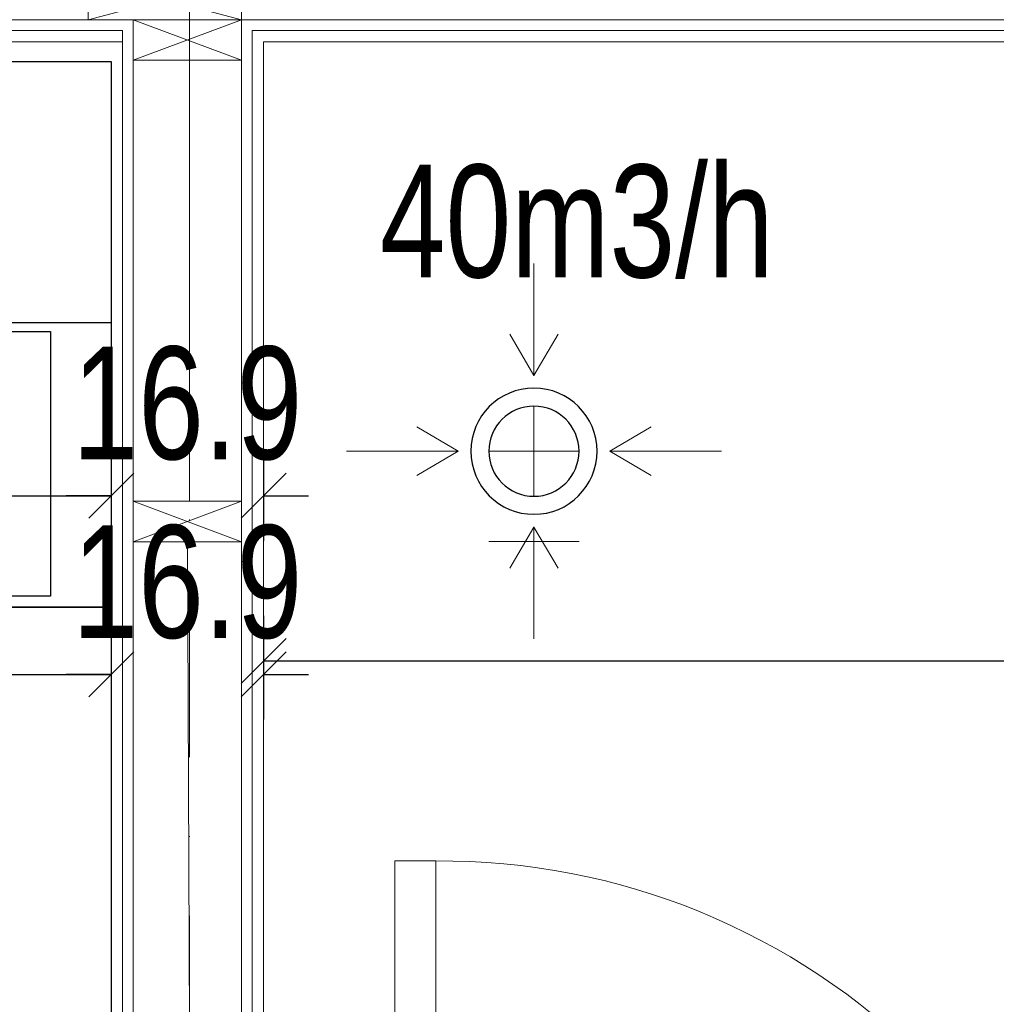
# Model space of a CAD drawing. Header units: inches. Extents: x 69729 to 77643, y -43505 to -36607.
# Tile 45 of 69: x 72418 to 72526, y -37964 to -37855. Entities that reach past the tile are written whole.
import ezdxf

# ---------------------------------------------------------------- set-up
doc = ezdxf.new("R2010")
doc.units = ezdxf.units.IN
doc.header["$MEASUREMENT"] = 0
doc.linetypes.add('DASHDOT', pattern=[1, 0.5, -0.25, 0, -0.25])
doc.linetypes.add('DASHED2', pattern=[0.375, 0.25, -0.125])
doc.layers.get('0').update_dxf_attribs({"lineweight": 0})
doc.layers.get('Defpoints').update_dxf_attribs({"lineweight": 0})
for name, color, linetype, lineweight in [('## 08 Wywiew', 5, 'Continuous', 0), ('## 08 Wywiew opis', 5, 'Continuous', 0), ('p--drzwi', 125, 'Continuous', 0), ('p--konst-słupy', 3, 'Continuous', 0), ('p--kuchnia', 11, 'Continuous', 25), ('p--ocieplenie w.wew.', 53, 'Continuous', 0), ('p--opisy dodatkowe', 33, 'Continuous', 0), ('p--osie konstr', 1, 'DASHDOT', 15), ('p--proj.wentylacja', 202, 'Continuous', 0), ('p--płyta GK', 2, 'Continuous', 0), ('p--wymiary-1-50', 5, 'Continuous', 0), ('p--ściana szkielet', 3, 'Continuous', 0)]:
    doc.layers.add(name, color=color, linetype=linetype, lineweight=lineweight)
doc.styles.add('1-50', font='arial.ttf', dxfattribs={"width": 0.75, "height": 12.5})
doc.styles.add('STYL-1', font='arial.ttf', dxfattribs={"width": 0.75})
doc.linetypes.add('BATTING', pattern='A,0.0001,-0.1,[134,ltypeshp.shx,S=0.1,R=0,X=-0.1,Y=0],-0.2,[134,ltypeshp.shx,S=0.1,R=180,X=0.1,Y=0],-0.1', length=0.4001)
doc.dimstyles.new('1-50', dxfattribs={"dimtxt": 12.5, "dimasz": 5, "dimexe": 5, "dimexo": 5, "dimgap": 0.09, "dimtad": 0, "dimdsep": 46, "dimtxsty": '1-50', "dimblk": 'OBLIQUE', "dimcen": 0.09, "dimadec": 0, "dimazin": 0, "dimtfac": 1, "dimtdec": 4, "dimtix": 1, "dimtofl": 0, "dimtmove": 2, "dimatfit": 3, "dimldrblk": 'OBLIQUE', "dimfxl": 5, "dimfxlon": 1, "dimtvp": 0.8, "dimtolj": 1, "dimtzin": 0, "dimarcsym": 0})

# ---------------------------------------------------------------- blocks, each defined once
blk = doc.blocks.new('kuchenka_16')
for points in [[(0, 0), (31.55, 0), (31.55, -60), (0, -60)], [(1, -6.74), (30.35, -6.74), (30.35, -59), (1, -59)], [(5.7, -60), (10.19, -60), (10.19, -61.31), (5.7, -61.31)], [(15.11, -60), (19.61, -60), (19.61, -61.31), (15.11, -61.31)], [(21.75, -60), (26.24, -60), (26.24, -61.31), (21.75, -61.31)]]:
    blk.add_lwpolyline(points, close=True)
at = {"linetype": 'DASHED2'}
for centre, radius in [((15.38, -21.95), 10.13), ((15.38, -21.95), 8.13), ((15.38, -47.09), 7.23), ((15.38, -47.09), 5.23)]:
    blk.add_circle(centre, radius, dxfattribs=at)
blk = doc.blocks.new('drzwi-90-100')
for p, q in [((10.1, 87.38), (5.05, 87.38)), ((5.05, 87.38), (5.05, 2.53)), ((10.1, 2.53), (10.1, 87.38)), ((5.05, 2.53), (0, 2.53)), ((0, 2.53), (0, -2.53)), ((5.05, -2.53), (5.05, 2.53)), ((5.05, 2.53), (10.1, 2.53)), ((100, 2.53), (94.95, 2.53)), ((94.95, 2.53), (94.95, -2.53)), ((100, -2.53), (100, 2.53)), ((0, -2.53), (5.05, -2.53)), ((94.95, -2.53), (100, -2.53))]:
    blk.add_line(p, q)
blk.add_arc((10.8, 3.23), 84.15, 359.5233, 90.4767)
blk = doc.blocks.new('_OBLIQUE')
at = {"color": 0, "linetype": 'ByBlock', "lineweight": -2}
for p, q in [((-0.5, -0.5), (0.5, 0.5)), ((0, 0), (0, 0))]:
    blk.add_line(p, q, dxfattribs=at)
blk = doc.blocks.new('*D73')
at = {"layer": 'Defpoints', "color": 0}
for p in [(72235.52, -37857.02), (72427.72, -37862.52), (72427.72, -37927.19)]:
    blk.add_point(p, dxfattribs=at)
at = {"layer": 'p--wymiary-1-50', "color": 0, "linetype": 'Continuous', "lineweight": -2}
for p, q in [((72235.52, -37922.19), (72235.52, -37932.19)), ((72427.72, -37922.19), (72427.72, -37932.19)), ((72235.52, -37927.19), (72427.72, -37927.19))]:
    blk.add_line(p, q, dxfattribs=at)
at = {"layer": 'p--wymiary-1-50', "color": 0, "lineweight": -2, "xscale": 5, "yscale": 5, "zscale": 5, "rotation": 180}
blk.add_blockref('_OBLIQUE', (72235.52, -37927.19), dxfattribs=at)
at = {"layer": 'p--wymiary-1-50', "color": 0, "lineweight": -2, "xscale": 5, "yscale": 5, "zscale": 5}
blk.add_blockref('_OBLIQUE', (72427.72, -37927.19), dxfattribs=at)
at = {"layer": 'p--wymiary-1-50', "color": 0, "linetype": 'Continuous', "ltscale": 12, "insert": (72331.62, -37916.98), "char_height": 12.5, "attachment_point": 5, "style": '1-50'}
blk.add_mtext('\\A1;192.2', dxfattribs=at)
blk = doc.blocks.new('*D74')
at = {"layer": 'Defpoints', "color": 0}
for p in [(72444.62, -37857.02), (72427.72, -37862.52), (72444.62, -37927.19)]:
    blk.add_point(p, dxfattribs=at)
at = {"layer": 'p--wymiary-1-50', "color": 0, "linetype": 'Continuous', "lineweight": -2}
for p, q in [((72427.72, -37922.19), (72427.72, -37932.19)), ((72444.62, -37922.19), (72444.62, -37932.19)), ((72427.72, -37927.19), (72422.72, -37927.19)), ((72444.62, -37927.19), (72449.62, -37927.19))]:
    blk.add_line(p, q, dxfattribs=at)
at = {"layer": 'p--wymiary-1-50', "color": 0, "lineweight": -2, "xscale": 5, "yscale": 5, "zscale": 5}
blk.add_blockref('_OBLIQUE', (72427.72, -37927.19), dxfattribs=at)
at = {"layer": 'p--wymiary-1-50', "color": 0, "lineweight": -2, "xscale": 5, "yscale": 5, "zscale": 5, "rotation": 180}
blk.add_blockref('_OBLIQUE', (72444.62, -37927.19), dxfattribs=at)
at = {"layer": 'p--wymiary-1-50', "color": 0, "linetype": 'Continuous', "ltscale": 12, "insert": (72436.17, -37916.98), "char_height": 12.5, "attachment_point": 5, "style": '1-50'}
blk.add_mtext('\\A1;16.9', dxfattribs=at)
blk = doc.blocks.new('*D75')
at = {"layer": 'Defpoints', "color": 0}
for p in [(72444.62, -37857.02), (72787.72, -37857.02), (72787.72, -37925.69)]:
    blk.add_point(p, dxfattribs=at)
at = {"layer": 'p--wymiary-1-50', "color": 0, "linetype": 'Continuous', "lineweight": -2}
for p, q in [((72444.62, -37920.69), (72444.62, -37930.69)), ((72787.72, -37920.69), (72787.72, -37930.69)), ((72444.62, -37925.69), (72787.72, -37925.69))]:
    blk.add_line(p, q, dxfattribs=at)
at = {"layer": 'p--wymiary-1-50', "color": 0, "lineweight": -2, "xscale": 5, "yscale": 5, "zscale": 5, "rotation": 180}
blk.add_blockref('_OBLIQUE', (72444.62, -37925.69), dxfattribs=at)
at = {"layer": 'p--wymiary-1-50', "color": 0, "lineweight": -2, "xscale": 5, "yscale": 5, "zscale": 5}
blk.add_blockref('_OBLIQUE', (72787.72, -37925.69), dxfattribs=at)
at = {"layer": 'p--wymiary-1-50', "color": 0, "linetype": 'Continuous', "ltscale": 12, "insert": (72616.17, -37915.48), "char_height": 12.5, "attachment_point": 5, "style": '1-50'}
blk.add_mtext('\\A1;343.1', dxfattribs=at)
blk = doc.blocks.new('*D121')
at = {"layer": 'Defpoints', "color": 0}
for p in [(72333.22, -37857.02), (72427.72, -37862.52), (72427.72, -37907.37)]:
    blk.add_point(p, dxfattribs=at)
at = {"layer": 'p--wymiary-1-50', "color": 0, "linetype": 'Continuous', "lineweight": -2}
for p, q in [((72333.22, -37902.37), (72333.22, -37912.37)), ((72427.72, -37902.37), (72427.72, -37912.37)), ((72333.22, -37907.37), (72427.72, -37907.37))]:
    blk.add_line(p, q, dxfattribs=at)
at = {"layer": 'p--wymiary-1-50', "color": 0, "lineweight": -2, "xscale": 5, "yscale": 5, "zscale": 5, "rotation": 180}
blk.add_blockref('_OBLIQUE', (72333.22, -37907.37), dxfattribs=at)
at = {"layer": 'p--wymiary-1-50', "color": 0, "lineweight": -2, "xscale": 5, "yscale": 5, "zscale": 5}
blk.add_blockref('_OBLIQUE', (72427.72, -37907.37), dxfattribs=at)
at = {"layer": 'p--wymiary-1-50', "color": 0, "linetype": 'Continuous', "ltscale": 12, "insert": (72380.47, -37897.16), "char_height": 12.5, "attachment_point": 5, "style": '1-50'}
blk.add_mtext('\\A1;94.5', dxfattribs=at)
blk = doc.blocks.new('*D122')
at = {"layer": 'Defpoints', "color": 0}
for p in [(72444.62, -37857.02), (72427.72, -37862.52), (72444.62, -37907.37)]:
    blk.add_point(p, dxfattribs=at)
at = {"layer": 'p--wymiary-1-50', "color": 0, "linetype": 'Continuous', "lineweight": -2}
for p, q in [((72427.72, -37902.37), (72427.72, -37912.37)), ((72444.62, -37902.37), (72444.62, -37912.37)), ((72427.72, -37907.37), (72422.72, -37907.37)), ((72444.62, -37907.37), (72449.62, -37907.37))]:
    blk.add_line(p, q, dxfattribs=at)
at = {"layer": 'p--wymiary-1-50', "color": 0, "lineweight": -2, "xscale": 5, "yscale": 5, "zscale": 5}
blk.add_blockref('_OBLIQUE', (72427.72, -37907.37), dxfattribs=at)
at = {"layer": 'p--wymiary-1-50', "color": 0, "lineweight": -2, "xscale": 5, "yscale": 5, "zscale": 5, "rotation": 180}
blk.add_blockref('_OBLIQUE', (72444.62, -37907.37), dxfattribs=at)
at = {"layer": 'p--wymiary-1-50', "color": 0, "linetype": 'Continuous', "ltscale": 12, "insert": (72436.17, -37897.16), "char_height": 12.5, "attachment_point": 5, "style": '1-50'}
blk.add_mtext('\\A1;16.9', dxfattribs=at)
blk = doc.blocks.new('*D156')
at = {"layer": 'Defpoints', "color": 0}
for p in [(72405.4, -37857.02), (72428.97, -37857.02), (72427.72, -38097.52)]:
    blk.add_point(p, dxfattribs=at)
at = {"layer": 'p--wymiary-1-50', "color": 0, "linetype": 'Continuous', "lineweight": -2}
for p, q in [((72410.4, -37857.02), (72400.4, -37857.02)), ((72405.4, -38097.52), (72405.4, -37857.02)), ((72410.4, -38097.52), (72400.4, -38097.52))]:
    blk.add_line(p, q, dxfattribs=at)
at = {"layer": 'p--wymiary-1-50', "color": 0, "lineweight": -2, "xscale": 5, "yscale": 5, "zscale": 5}
for p, rotation in [((72405.4, -37857.02), 90), ((72405.4, -38097.52), 270)]:
    blk.add_blockref('_OBLIQUE', p, dxfattribs=dict(at, rotation=rotation))
at = {"layer": 'p--wymiary-1-50', "color": 0, "linetype": 'Continuous', "ltscale": 12, "insert": (72395.19, -37977.27), "char_height": 12.5, "attachment_point": 5, "rotation": 90, "style": '1-50'}
blk.add_mtext('\\A1;240.5', dxfattribs=at)
blk = doc.blocks.new('*D157')
at = {"layer": 'Defpoints', "color": 0}
for p in [(72405.4, -37823.87), (72436.67, -37823.87), (72428.97, -37857.02)]:
    blk.add_point(p, dxfattribs=at)
at = {"layer": 'p--wymiary-1-50', "color": 0, "linetype": 'Continuous', "lineweight": -2}
for p, q in [((72410.4, -37823.87), (72400.4, -37823.87)), ((72405.4, -37857.02), (72405.4, -37823.87)), ((72410.4, -37857.02), (72400.4, -37857.02))]:
    blk.add_line(p, q, dxfattribs=at)
at = {"layer": 'p--wymiary-1-50', "color": 0, "lineweight": -2, "xscale": 5, "yscale": 5, "zscale": 5}
for p, rotation in [((72405.4, -37823.87), 90), ((72405.4, -37857.02), 270)]:
    blk.add_blockref('_OBLIQUE', p, dxfattribs=dict(at, rotation=rotation))
at = {"layer": 'p--wymiary-1-50', "color": 0, "linetype": 'Continuous', "ltscale": 12, "insert": (72395.19, -37840.45), "char_height": 12.5, "attachment_point": 5, "rotation": 90, "style": '1-50'}
blk.add_mtext('\\A1;33.15', dxfattribs=at)
blk = doc.blocks.new('*D263')
at = {"layer": 'Defpoints', "color": 0}
for p in [(72878.44, -37844.82), (72914.83, -37844.82), (72436.42, -38105.97)]:
    blk.add_point(p, dxfattribs=at)
at = {"layer": 'p--wymiary-1-50', "color": 0, "linetype": 'Continuous', "lineweight": -2}
for p, q in [((72909.83, -37844.82), (72919.83, -37844.82)), ((72914.83, -38105.97), (72914.83, -37844.82)), ((72909.83, -38105.97), (72919.83, -38105.97))]:
    blk.add_line(p, q, dxfattribs=at)
at = {"layer": 'p--wymiary-1-50', "color": 0, "lineweight": -2, "xscale": 5, "yscale": 5, "zscale": 5}
for p, rotation in [((72914.83, -37844.82), 90), ((72914.83, -38105.97), 270)]:
    blk.add_blockref('_OBLIQUE', p, dxfattribs=dict(at, rotation=rotation))
at = {"layer": 'p--wymiary-1-50', "color": 0, "linetype": 'Continuous', "ltscale": 12, "insert": (72904.62, -37975.4), "char_height": 12.5, "attachment_point": 5, "rotation": 90, "style": '1-50'}
blk.add_mtext('\\A1;261.15', dxfattribs=at)
blk = doc.blocks.new('ukł.słupów')
for p, q in [((810.1, 642.5), (793.1, 647)), ((810.1, 647), (793.1, 642.5)), ((810.1, 638), (798.1, 642.5)), ((810.1, 642.5), (798.1, 638)), ((810.1, 584.6), (798.1, 589.1)), ((810.1, 589.1), (798.1, 584.6))]:
    blk.add_line(p, q)
for points in [[(810.1, 647), (793.1, 647), (793.1, 642.5), (810.1, 642.5)], [(810.1, 642.5), (798.1, 642.5), (798.1, 638), (810.1, 638)], [(810.1, 589.1), (798.1, 589.1), (798.1, 584.6), (810.1, 584.6)]]:
    blk.add_lwpolyline(points, close=True)
blk = doc.blocks.new('went-war2-parter')
at = {"layer": '## 08 Wywiew', "color": 5, "lineweight": 5}
for p, q in [((-313.11, -40.41), (-313.11, -50.41)), ((-318.11, -45.41), (-308.11, -45.41)), ((-318.11, -45.41), (-308.11, -45.41)), ((-318.11, -45.41), (-308.11, -45.41)), ((-318.11, -45.41), (-308.11, -45.41)), ((-318.11, -55.41), (-308.11, -55.41))]:
    blk.add_line(p, q, dxfattribs=at)
at = {"layer": '## 08 Wywiew', "color": 5, "lineweight": 30}
for radius, start, end in [(7, 0, 180), (7, 0, 180), (5, 0, 180), (5, 0, 180), (5, 0, 180), (5, 0, 180), (5, 0, 180), (5, 0, 180), (7, 180, 0), (5, 180, 0)]:
    blk.add_arc((-313.11, -45.41), radius, start, end, dxfattribs=at)
at = {"layer": '## 08 Wywiew'}
blk.add_arc((-313.11, -45.41), 5, 180, 0, dxfattribs=at)
blk.add_arc((-313.11, -45.41), 5, 180, 0, dxfattribs=at)
blk.add_arc((-313.11, -45.41), 5, 180, 0, dxfattribs=at)
at = {"layer": '## 08 Wywiew opis'}
for p, q in [((-313.11, -37.04), (-313.11, -24.61)), ((-313.11, -37.01), (-315.8, -32.43)), ((-313.11, -37.01), (-310.42, -32.43)), ((-321.51, -45.41), (-326.1, -42.72)), ((-304.71, -45.41), (-300.12, -42.72)), ((-321.49, -45.41), (-333.91, -45.41)), ((-321.51, -45.41), (-326.1, -48.1)), ((-304.73, -45.41), (-292.31, -45.41)), ((-304.71, -45.41), (-300.12, -48.1)), ((-313.11, -53.82), (-315.8, -58.4)), ((-313.11, -53.79), (-313.11, -66.22)), ((-313.11, -53.82), (-310.42, -58.4))]:
    blk.add_line(p, q, dxfattribs=at)
at = {"layer": '## 08 Wywiew opis', "insert": (-330.2, -13.63), "char_height": 12.5, "width": 177.1707, "attachment_point": 1, "style": 'STYL-1'}
blk.add_mtext('40m3/h', dxfattribs=at)

msp = doc.modelspace()

# ---------------------------------------------------------------- linework, layer by layer
at = {"layer": 'p--kuchnia', "linetype": 'Continuous', "ltscale": 35}
for points in [[(72427.721, -37919.721), (72368.221, -37919.721), (72368.221, -37859.221), (72427.721, -37859.221)], [(72427.721, -37979.721), (72368.221, -37979.721), (72368.221, -37919.721), (72427.721, -37919.721)]]:
    msp.add_lwpolyline(points, close=True, dxfattribs=at)
at = {"layer": 'p--ocieplenie w.wew.', "linetype": 'BATTING', "ltscale": 12}
for p, q in [((72436.421, -37859.071), (72436.421, -37907.971)), ((72436.171, -37912.471), (72436.421, -37970.471))]:
    msp.add_line(p, q, dxfattribs=at)
at = {"layer": 'p--osie konstr', "linetype": 'DASHDOT', "ltscale": 35}
msp.add_line((72436.421, -38357.571), (72436.421, -37773.871), dxfattribs=at)
at = {"layer": 'p--płyta GK', "ltscale": 35}
for p, q in [((72333.221, -37855.771), (72428.971, -37855.771)), ((72428.971, -38098.771), (72428.971, -37855.771)), ((72443.371, -37855.771), (72788.971, -37855.771)), ((72443.371, -38023.271), (72443.371, -37855.771)), ((72333.221, -37857.021), (72428.971, -37857.021)), ((72444.621, -38022.021), (72444.621, -37857.021)), ((72444.621, -37857.021), (72787.721, -37857.021)), ((72427.721, -38097.521), (72427.721, -37862.521))]:
    msp.add_line(p, q, dxfattribs=at)
at = {"layer": 'p--ściana szkielet', "ltscale": 35}
for p, q in [((72333.221, -37854.571), (72809.671, -37854.571)), ((72430.171, -38144.421), (72430.171, -37854.571)), ((72442.171, -38144.421), (72442.171, -37854.571))]:
    msp.add_line(p, q, dxfattribs=at)

# ---------------------------------------------------------------- block references
at = {"layer": 'p--drzwi', "xscale": 0.9, "yscale": 0.9}
msp.add_blockref('drzwi-90-100', (72454.621, -38026.521), dxfattribs=at)
at = {"layer": 'p--konst-słupy'}
msp.add_blockref('ukł.słupów', (71632.071, -38497.071), dxfattribs=at)
at = {"layer": 'p--kuchnia', "linetype": 'Continuous', "ltscale": 35, "rotation": 270.0000000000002}
msp.add_blockref('kuchenka_16', (72427.721, -37888.168), dxfattribs=at)
at = {"layer": 'p--proj.wentylacja', "linetype": 'Continuous', "ltscale": 12}
msp.add_blockref('went-war2-parter', (72787.721, -37857.021), dxfattribs=at)

# ---------------------------------------------------------------- texts
at = {"layer": 'p--opisy dodatkowe', "insert": (72247.809, -37925.571), "char_height": 12.5, "width": 264.75964, "attachment_point": 1, "style": 'STYL-1'}
msp.add_mtext('pion \\Pkanalizacji sanitarnej K1', dxfattribs=at)

# ---------------------------------------------------------------- dimensions: what is measured, and where the dimension line sits
at = {"layer": 'p--wymiary-1-50', "linetype": 'Continuous'}
for base, p1, p2, picture, middle in [((72405.403, -37823.871), (72428.971, -37857.021), (72436.671, -37823.871), '*D157', (72395.193, -37840.446)), ((72405.403, -37857.021), (72427.721, -38097.521), (72428.971, -37857.021), '*D156', (72395.193, -37977.271))]:
    dim = msp.add_linear_dim(base=base, p1=p1, p2=p2, angle=90, dimstyle='1-50', dxfattribs=at)
    dim.commit()
    dim.dimension.update_dxf_attribs({"geometry": picture, "text_midpoint": middle})
dim = msp.add_linear_dim(base=(72914.83, -37844.821), p1=(72436.421, -38105.971), p2=(72878.438, -37844.821), angle=90, dimstyle='1-50', override={"dimtxt": 12.5}, dxfattribs=at)
dim.commit()
dim.dimension.update_dxf_attribs({"geometry": '*D263', "text_midpoint": (72904.62, -37975.396)})
for base, p1, p2, picture, middle in [((72427.721, -37927.189), (72235.521, -37857.021), (72427.721, -37862.521), '*D73', (72331.621, -37916.979)), ((72427.721, -37907.373), (72333.221, -37857.021), (72427.721, -37862.521), '*D121', (72380.471, -37897.163)), ((72444.621, -37927.189), (72427.721, -37862.521), (72444.621, -37857.021), '*D74', (72436.171, -37916.979)), ((72444.621, -37907.373), (72427.721, -37862.521), (72444.621, -37857.021), '*D122', (72436.171, -37897.163)), ((72787.721, -37925.689), (72444.621, -37857.021), (72787.721, -37857.021), '*D75', (72616.171, -37915.479))]:
    dim = msp.add_linear_dim(base=base, p1=p1, p2=p2, dimstyle='1-50', dxfattribs=at)
    dim.commit()
    dim.dimension.update_dxf_attribs({"geometry": picture, "text_midpoint": middle})

doc.saveas('drawing.dxf')
